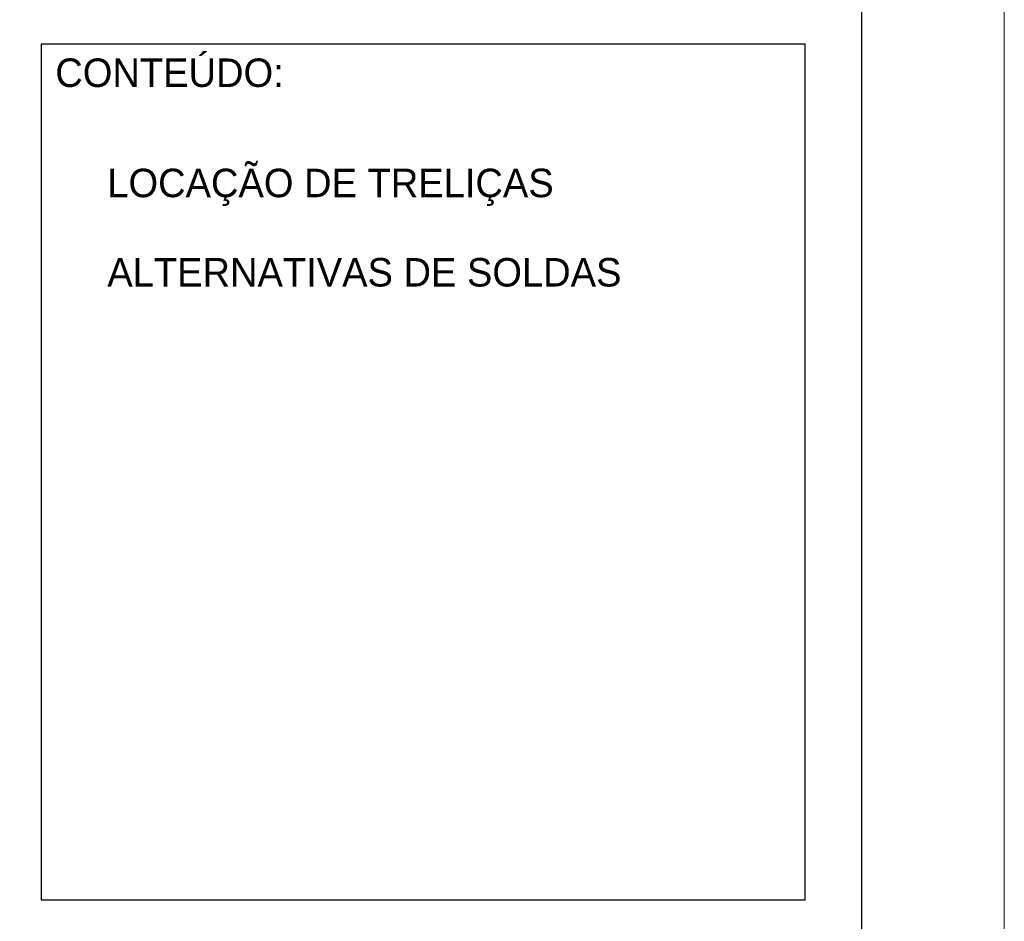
# Model space of a CAD drawing. Header units: millimetres. Extents: x -125 to 300, y 6 to 90.
# Tile 23 of 132: x -13 to -6, y 14 to 20. Entities that reach past the tile are written whole.
import ezdxf

# ---------------------------------------------------------------- set-up
doc = ezdxf.new("R2010")
doc.units = ezdxf.units.MM
doc.layers.add('Aux', color=7, linetype='Continuous', lineweight=5)
doc.layers.add('TEXTO', color=7, linetype='Continuous', lineweight=18)
doc.layers.add('MARGINT', color=7, linetype='Continuous')
doc.layers.add('Plano4', color=220, linetype='Continuous')

msp = doc.modelspace()

# ---------------------------------------------------------------- linework, layer by layer
at = {"layer": 'Aux'}
msp.add_lwpolyline([(-124.65389, 5.85156), (-5.7539, 5.85156), (-5.7539, 89.95156), (-124.65389, 89.95156)], close=True, dxfattribs=at)
at = {"layer": 'MARGINT'}
msp.add_lwpolyline([(-121.6539, 6.85151), (-6.75509, 6.85156), (-6.75509, 88.95156), (-121.6539, 88.95151)], close=True, dxfattribs=at)
at = {"layer": 'Plano4', "color": 0}
msp.add_lwpolyline([(-12.52862, 13.86003), (-7.15557, 13.86003), (-7.15557, 19.87433), (-12.52862, 19.87433)], close=True, dxfattribs=at)
msp.add_lwpolyline([(-12.52862, 13.86003), (-7.15557, 13.86003), (-7.15557, 19.87433), (-12.52862, 19.87433)], close=True, dxfattribs=at)

# ---------------------------------------------------------------- texts
at = {"layer": 'TEXTO', "color": 0, "attachment_point": 1}
for s, insert, char_height, width in [('CONTEÚDO:', (-12.42839, 19.77409), 0.200238, 9.1814042), ('LOCAÇÃO DE TRELIÇAS', (-12.06258, 18.99937), 0.2002381, 4.7723413), ('ALTERNATIVAS DE SOLDAS', (-12.06258, 18.37155), 0.2002381, 4.7723413)]:
    msp.add_mtext(s, dxfattribs=dict(at, insert=insert, char_height=char_height, width=width))

doc.saveas('drawing.dxf')
